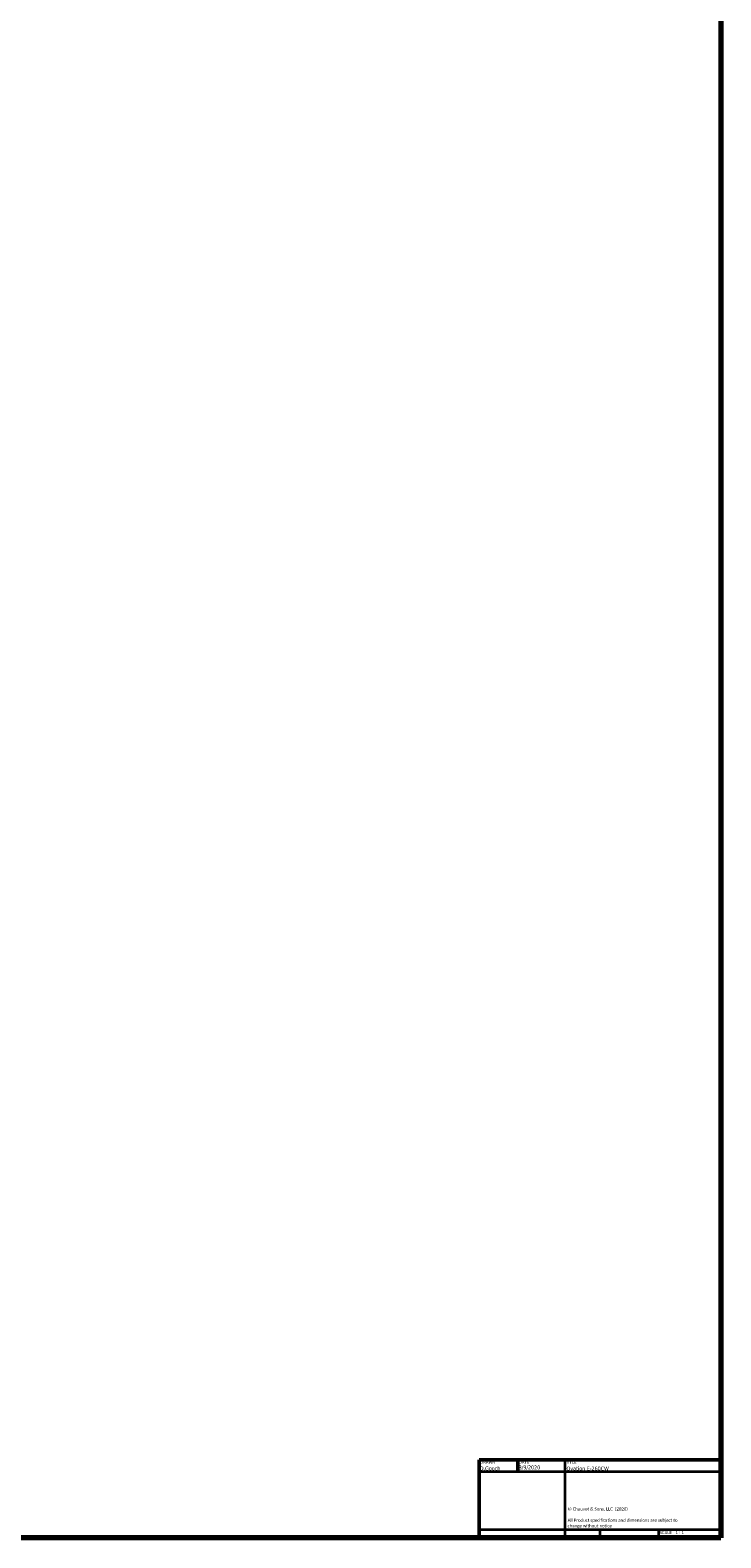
# Model space of a CAD drawing. Header units: millimetres. Extents: x 20 to 2980, y 20 to 2980.
# Tile 5 of 11: x 2417 to 2980, y 20 to 1248. Entities that reach past the tile are written whole.
import ezdxf
from ezdxf.enums import TextEntityAlignment as Align

# ---------------------------------------------------------------- set-up
doc = ezdxf.new("R2010")
doc.units = ezdxf.units.MM
doc.layers.add('Border (ISO)', color=7, linetype='Continuous', lineweight=70)
doc.layers.add('Title (ISO)', color=7, linetype='Continuous', lineweight=50)
doc.styles.add('Note Text (ISO)', font='tahoma.ttf')
doc.styles.add('Text Style38', font='tahoma.ttf')
doc.styles.add('Text Style39', font='tahoma.ttf')

# ---------------------------------------------------------------- blocks, each defined once
blk = doc.blocks.new('Borders Chauvet')
at = {"layer": 'Border (ISO)'}
for p, q in [((2980, 2980), (2980, 20)), ((2980, 20), (20, 20))]:
    blk.add_line(p, q, dxfattribs=at)
blk = doc.blocks.new('Title Blocks Chauvet')
at = {"layer": 'Title (ISO)'}
for p, q in [((414.9, 145.8), (218, 145.8)), ((218, 145.8), (218, 82.1)), ((249.5, 145.8), (249.5, 136.2)), ((414.9, 82.1), (414.9, 145.8)), ((218, 82.1), (414.9, 82.1))]:
    blk.add_line(p, q, dxfattribs=at)
at = {"layer": 'Title (ISO)', "lineweight": 35}
for p, q in [((218, 136.2), (414.9, 136.2)), ((287.9, 82.1), (287.9, 145.8)), ((287.9, 88.5), (218, 88.5)), ((414.9, 88.5), (287.9, 88.5)), ((316.3, 88.5), (316.3, 82.1)), ((364.1, 88.5), (364.1, 82.1))]:
    blk.add_line(p, q, dxfattribs=at)
at = {"layer": 'Title (ISO)', "color": 7, "style": 'Text Style38'}
for s, p in [('DRAWN', (218.8, 145)), ('DATE', (250.3, 145)), ('TITLE', (288.7, 145))]:
    blk.add_text(s, height=2.54, dxfattribs=at).set_placement(p, align=Align.TOP_LEFT)
at = {"layer": 'Title (ISO)', "color": 7, "insert": (290, 106.9), "char_height": 2.54, "width": 96.447, "attachment_point": 1, "line_spacing_factor": 1.07956, "style": 'Note Text (ISO)'}
blk.add_mtext('\\fCalibri|b0|i0;\\H2.5400;© Chauvet & Sons, LLC  (2020)\\P\\fCalibri|b0|i0;\\H2.5400;\\P\\fCalibri|b0|i0;\\H2.5400;All Product specifications and dimensions are subject to change without notice \\P', dxfattribs=at)
at = {"layer": 'Title (ISO)', "color": 7, "insert": (364.9, 87.7), "char_height": 2.54, "attachment_point": 1, "style": 'Note Text (ISO)'}
blk.add_mtext('\\fTahoma|b0|i0;\\H2.5400;SCALE', dxfattribs=at)
at = {"layer": 'Title (ISO)', "color": 7}
for tag, p, height, style in [('AUTHOR_001', (218.5, 137.1), 3.17, 'Text Style39'), ('CREATION_DATE_001', (250.1, 137.9), 3.17, 'Text Style39'), ('TITLE_001', (289.1, 137), 3.17, 'Text Style39'), ('Initial_View_Scale_001', (377.9, 85.2), 2.54, 'Text Style38')]:
    blk.add_attdef(tag, p, '', height=height, dxfattribs=dict(at, style=style))

msp = doc.modelspace()

# ---------------------------------------------------------------- block references
msp.add_blockref('Borders Chauvet', (0, 0))
msp.add_blockref('Title Blocks Chauvet', (2565.1, -62.1)).add_auto_attribs({'CREATION_DATE_001': '3/9/2020', 'AUTHOR_001': 'D.Gooch', 'TITLE_001': 'Ovation E-260CW', 'Initial_View_Scale_001': '1 : 1'})

doc.saveas('drawing.dxf')
